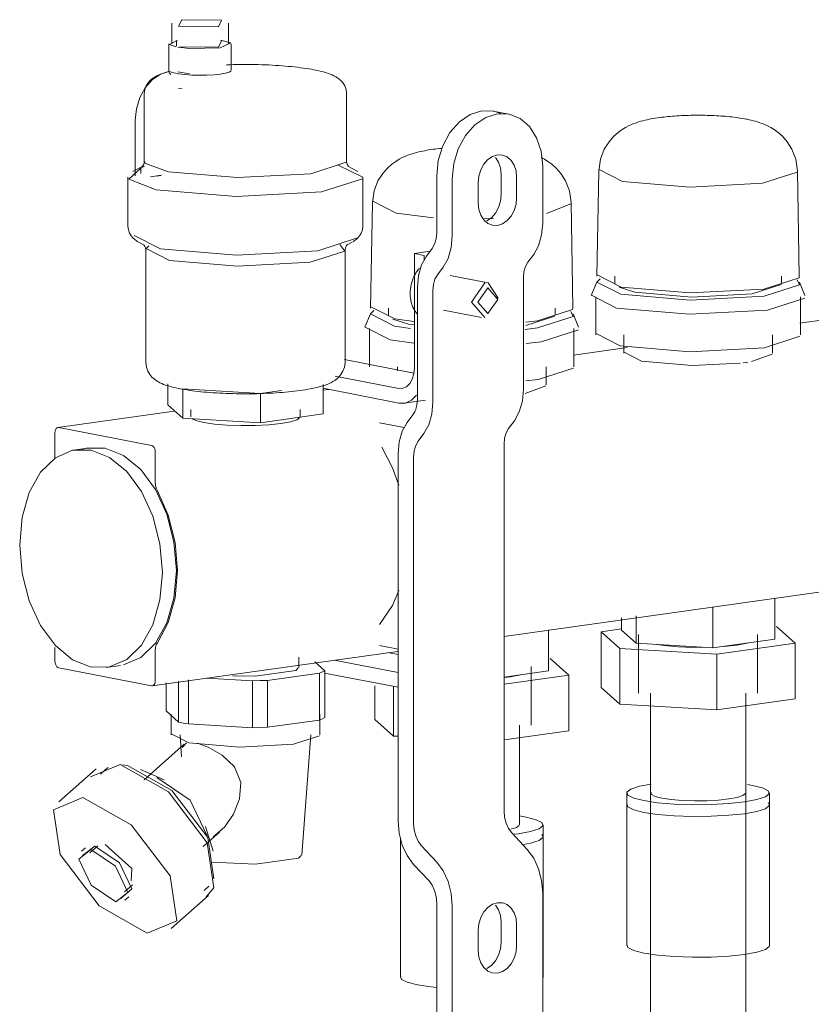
# Model space of a CAD drawing. Header units: millimetres. Extents: x 38570 to 76040, y -5041 to 9267.
# Tile 67 of 169: x 49486 to 49619, y 6597 to 6762. Entities that reach past the tile are written whole.
import ezdxf

# ---------------------------------------------------------------- set-up
doc = ezdxf.new("R2010")
doc.units = ezdxf.units.MM
doc.layers.add('M-EQPM-____-OTLN', color=50, linetype='Continuous', lineweight=20)
doc.layers.add('P-PIPE-____-OTLN', color=3, linetype='Continuous', lineweight=20)

# ---------------------------------------------------------------- blocks, each defined once
blk = doc.blocks.new('ADSK_Коллектор с регулирующими клапанами и расходомерами - N5-V46-3D Отопление left')
at = {"layer": 'M-EQPM-____-OTLN'}
for p, q in [((49511.12, 6761.85), (49511.12, 6758.4)), ((49520.62, 6758.4), (49520.62, 6761.85)), ((49510.62, 6758.4), (49510.62, 6753.67)), ((49511.89, 6757.97), (49511.92, 6758.84)), ((49519.49, 6758.91), (49518.95, 6757.81)), ((49521.12, 6753.96), (49521.12, 6758.4)), ((49518.95, 6757.81), (49512.47, 6757.86)), ((49514.1, 6753.32), (49512.11, 6753.7)), ((49506.49, 6750.02), (49506.49, 6738.68)), ((49512.88, 6750.95), (49512.25, 6750.88)), ((49540.49, 6738.68), (49540.49, 6750.02)), ((49567.77, 6746.56), (49565.17, 6747.06)), ((49504.97, 6736.2), (49504.97, 6745.53)), ((49540.49, 6738.68), (49540.49, 6738.68)), ((49506.25, 6737.82), (49504.58, 6736.92)), ((49505.93, 6737.46), (49506.54, 6737.84)), ((49505.93, 6736.59), (49505.93, 6737.46)), ((49539.1, 6737.97), (49543.24, 6735.97)), ((49542.39, 6736.92), (49540.73, 6737.82)), ((49573.48, 6737.81), (49573.48, 6728.25)), ((49582.9, 6737.04), (49582.6, 6719.29)), ((49582.95, 6737.25), (49586.89, 6735.24)), ((49616.63, 6719.29), (49616.32, 6737.04)), ((49616.32, 6737.04), (49616.32, 6737.04)), ((49503.74, 6735.97), (49503.74, 6727.7)), ((49509.35, 6736.29), (49507.55, 6736.03)), ((49509.34, 6736.27), (49508.61, 6736.14)), ((49543.24, 6727.7), (49543.24, 6735.97)), ((49555.66, 6736.17), (49555.66, 6726.62)), ((49558.25, 6726.11), (49558.25, 6735.67)), ((49566.51, 6733.01), (49566.51, 6736.46)), ((49569.1, 6735.96), (49569.1, 6732.51)), ((49562.63, 6731.6), (49562.63, 6735.05)), ((49544.89, 6731.91), (49548.83, 6729.9)), ((49544.84, 6731.69), (49544.53, 6713.95)), ((49574.13, 6729.87), (49578.21, 6731.47)), ((49578.26, 6731.69), (49578.26, 6731.7)), ((49578.57, 6713.95), (49578.26, 6731.69)), ((49548.83, 6729.9), (49555.13, 6729.14)), ((49563.6, 6728.95), (49565.22, 6729)), ((49509.21, 6723.92), (49504.79, 6726.16)), ((49505.53, 6725.03), (49506.5, 6724.51)), ((49506.74, 6723.76), (49506.74, 6704.8)), ((49540.24, 6704.8), (49540.24, 6723.76)), ((49540.48, 6724.51), (49541.45, 6725.03)), ((49554.9, 6723.97), (49553.94, 6722.69)), ((49554.54, 6723.49), (49551.9, 6723.12)), ((49553.52, 6722.81), (49551.9, 6723.12)), ((49551.9, 6723.12), (49551.9, 6703.89)), ((49553.52, 6721.94), (49553.52, 6722.81)), ((49571.96, 6722.97), (49571, 6721.69)), ((49555.77, 6719.55), (49556.73, 6720.83)), ((49564.32, 6718.18), (49557.92, 6719.41)), ((49570.24, 6719.05), (49570.24, 6700.28)), ((49582.65, 6719.51), (49586.66, 6717.47)), ((49585.61, 6719.29), (49585.61, 6718.1)), ((49613.62, 6718.1), (49613.62, 6719.29)), ((49552.42, 6717.41), (49552.42, 6698.64)), ((49555.01, 6698.14), (49555.01, 6716.91)), ((49566.01, 6715.59), (49564.32, 6718.18)), ((49582.57, 6718.29), (49581.65, 6716.06)), ((49586.32, 6717.44), (49588.95, 6716.6)), ((49617.57, 6716.06), (49616.66, 6718.29)), ((49581.67, 6716.1), (49585.91, 6713.94)), ((49582.43, 6715.86), (49582.43, 6709.42)), ((49616.8, 6709.42), (49616.8, 6715.86)), ((49544.59, 6714.16), (49548.6, 6712.12)), ((49547.55, 6713.94), (49547.55, 6712.76)), ((49556.79, 6713.61), (49563.19, 6712.37)), ((49575.56, 6712.76), (49575.56, 6713.94)), ((49544.51, 6712.95), (49543.59, 6710.72)), ((49548.26, 6712.09), (49550.89, 6711.26)), ((49548.6, 6712.12), (49551.81, 6711.68)), ((49570.63, 6711), (49575.51, 6712.57)), ((49579.51, 6710.72), (49578.6, 6712.95)), ((49625.73, 6712.65), (49616.74, 6711.39)), ((49543.61, 6710.76), (49547.85, 6708.6)), ((49544.37, 6710.52), (49544.37, 6704.08)), ((49548.55, 6710.93), (49551.25, 6710.51)), ((49550.89, 6711.26), (49551.86, 6711.11)), ((49578.74, 6704.08), (49578.74, 6710.52)), ((49582.48, 6709.65), (49586.53, 6707.59)), ((49587.11, 6709.42), (49587.11, 6706.36)), ((49612.11, 6706.36), (49612.11, 6709.42)), ((49547.85, 6708.6), (49551.8, 6708.06)), ((49587.67, 6707.31), (49578.68, 6706.05)), ((49587.15, 6706.53), (49590.1, 6705.03)), ((49608.61, 6704.94), (49612.07, 6706.2)), ((49540.13, 6705.27), (49551.82, 6703.01)), ((49549.05, 6704.08), (49549.05, 6703.41)), ((49574.05, 6701.02), (49574.05, 6704.08)), ((49549.3, 6700.44), (49538.56, 6702.52)), ((49510.43, 6697.67), (49510.43, 6701.23)), ((49512.94, 6700.36), (49526, 6699.6)), ((49512.94, 6695.43), (49512.94, 6700.36)), ((49536.55, 6696.14), (49536.55, 6701.08)), ((49536.55, 6700.45), (49549.3, 6697.98)), ((49570.55, 6699.6), (49574.01, 6700.86)), ((49526, 6699.6), (49529.54, 6700.09)), ((49526, 6699.6), (49526, 6694.66)), ((49537.49, 6700.26), (49536.55, 6700.13)), ((49512.94, 6695.43), (49510.43, 6697.67)), ((49550.21, 6697.95), (49553.79, 6698.46)), ((49511.49, 6696.61), (49491.97, 6693.87)), ((49526, 6694.66), (49512.94, 6695.43)), ((49514.29, 6696.91), (49514.29, 6695.68)), ((49536.55, 6696.14), (49526, 6694.66)), ((49532.69, 6695.68), (49532.69, 6696.91)), ((49551.66, 6696), (49550.69, 6694.72)), ((49552.01, 6696.6), (49551.66, 6696)), ((49507.67, 6690.86), (49492.11, 6693.87)), ((49550.21, 6693.86), (49546.06, 6694.66)), ((49568.72, 6694.99), (49567.75, 6693.71)), ((49491.46, 6693.01), (49491.46, 6688.68)), ((49552.53, 6691.57), (49553.49, 6692.85)), ((49497.32, 6690.46), (49494.96, 6690.13)), ((49566.99, 6691.07), (49566.99, 6629.36)), ((49508.32, 6684.65), (49508.32, 6689.75)), ((49549.17, 6689.43), (49549.17, 6627.72)), ((49551.77, 6627.22), (49551.77, 6688.93)), ((49566.99, 6658.72), (49701.31, 6677.58)), ((49612.51, 6658.27), (49612.51, 6665.17)), ((49602.09, 6663.71), (49602.09, 6656.8)), ((49586.72, 6659.78), (49586.72, 6661.82)), ((49589.2, 6657.56), (49589.2, 6662.17)), ((49574.44, 6652.92), (49574.44, 6659.83)), ((49586.72, 6659.97), (49583.29, 6659.48)), ((49583.29, 6659.48), (49586.43, 6656.68)), ((49583.29, 6650.11), (49583.29, 6659.48)), ((49589.2, 6657.56), (49586.72, 6659.78)), ((49589.61, 6659.02), (49589.61, 6649.16)), ((49609.61, 6649.16), (49609.61, 6659.02)), ((49615.93, 6657.57), (49612.8, 6660.38)), ((49602.09, 6656.8), (49589.2, 6657.56)), ((49612.51, 6658.27), (49602.09, 6656.8)), ((49602.75, 6655.72), (49615.93, 6657.57)), ((49607.84, 6657.59), (49606.1, 6657.27)), ((49615.93, 6648.2), (49615.93, 6657.57)), ((49491.46, 6656.85), (49491.46, 6654.54)), ((49507.81, 6650.41), (49549.07, 6656.21)), ((49508.32, 6651.28), (49508.32, 6656.37)), ((49546.06, 6657.18), (49549.17, 6656.58)), ((49547.41, 6656.02), (49549.17, 6655.68)), ((49586.43, 6656.68), (49602.75, 6655.72)), ((49586.43, 6647.31), (49586.43, 6656.68)), ((49602.75, 6646.35), (49602.75, 6655.72)), ((49606.1, 6657.27), (49603.91, 6657.04)), ((49532.49, 6653.51), (49532.49, 6655.24)), ((49536.82, 6652.96), (49535.19, 6654.42)), ((49549.17, 6652.63), (49538.42, 6654.71)), ((49577.87, 6652.23), (49574.74, 6655.03)), ((49492.11, 6653.43), (49507.67, 6650.42)), ((49500.1, 6653.49), (49502.46, 6653.82)), ((49527.23, 6651.33), (49535.96, 6652.56)), ((49535.96, 6644.66), (49535.96, 6652.56)), ((49536.8, 6652.56), (49549.17, 6650.17)), ((49536.82, 6645.07), (49536.82, 6652.96)), ((49574.44, 6652.92), (49566.99, 6651.88)), ((49571.55, 6643.81), (49571.55, 6653.68)), ((49510.16, 6646.18), (49510.16, 6650.9)), ((49512.23, 6644.32), (49512.23, 6651.19)), ((49513.9, 6644), (49513.9, 6651.43)), ((49517, 6651.71), (49524.7, 6651.25)), ((49524.7, 6651.25), (49524.7, 6643.36)), ((49527.23, 6643.44), (49527.23, 6651.33)), ((49566.99, 6650.7), (49577.87, 6652.23)), ((49568.04, 6651.93), (49567.03, 6651.81)), ((49569.79, 6652.25), (49568.04, 6651.93)), ((49577.87, 6642.86), (49577.87, 6652.23)), ((49545.23, 6644.77), (49545.23, 6650.43)), ((49548.37, 6641.96), (49548.37, 6650.32)), ((49586.43, 6647.31), (49583.29, 6650.11)), ((49591.61, 6649.16), (49591.61, 6632.39)), ((49607.61, 6632.39), (49607.61, 6649.16)), ((49615.93, 6648.2), (49602.75, 6646.35)), ((49512.23, 6644.32), (49510.16, 6646.18)), ((49602.75, 6646.35), (49586.43, 6647.31)), ((49510.99, 6645.62), (49510.99, 6642.17)), ((49535.96, 6644.66), (49527.23, 6643.44)), ((49535.99, 6642.17), (49535.99, 6645.62)), ((49548.37, 6641.96), (49545.23, 6644.77)), ((49524.7, 6643.36), (49513.9, 6644)), ((49577.87, 6642.86), (49566.99, 6641.33)), ((49569.55, 6627.05), (49569.55, 6643.81)), ((49511.03, 6642.33), (49513.97, 6640.83)), ((49512.49, 6642.15), (49512.76, 6638.45)), ((49513.61, 6640.81), (49512.85, 6640.06)), ((49532.99, 6621.93), (49534.49, 6642.15)), ((49549.17, 6641.92), (49548.37, 6641.96)), ((49513.18, 6640.58), (49506.44, 6634.59)), ((49498.37, 6636.44), (49492.1, 6630.88)), ((49502.41, 6637.2), (49497.46, 6635.12)), ((49499.96, 6636.32), (49499.13, 6635.58)), ((49500.42, 6636.66), (49499.96, 6636.32)), ((49503.67, 6637.01), (49502.82, 6637.13)), ((49509.82, 6634.59), (49505.85, 6636.32)), ((49587.61, 6632.39), (49587.61, 6630.42)), ((49611.61, 6630.42), (49611.61, 6632.39)), ((49587.61, 6630.42), (49587.61, 6606.75)), ((49611.61, 6630.42), (49611.41, 6630.78)), ((49611.41, 6630.78), (49611.61, 6630.42)), ((49611.61, 6606.75), (49611.61, 6630.42)), ((49518.05, 6622.58), (49516.8, 6626.73)), ((49573.55, 6625.07), (49573.55, 6627.05)), ((49516.41, 6623.38), (49519.13, 6625.8)), ((49549.55, 6624.87), (49549.55, 6601.4)), ((49568.29, 6625.69), (49570.88, 6622.91)), ((49568.55, 6625.44), (49569.33, 6625.54)), ((49573.55, 6625.07), (49573.35, 6625.43)), ((49573.35, 6625.43), (49573.55, 6625.07)), ((49573.55, 6601.4), (49573.55, 6625.07)), ((49496.6, 6623.17), (49495.94, 6622.58)), ((49498.16, 6623.46), (49496.12, 6621.86)), ((49498.66, 6623.5), (49497.34, 6622.33)), ((49555.66, 6620.77), (49553.07, 6623.55)), ((49551.77, 6620.38), (49554.36, 6617.6)), ((49503.16, 6615.78), (49504.48, 6616.95)), ((49516.53, 6616), (49517.36, 6616.73)), ((49503.24, 6614.36), (49503.9, 6614.94)), ((49511.03, 6609.57), (49517.3, 6615.14)), ((49573.48, 6615.57), (49573.48, 6551.01)), ((49555.66, 6613.94), (49555.66, 6549.38)), ((49558.25, 6548.88), (49558.25, 6613.43)), ((49562.63, 6605.84), (49562.63, 6609.29)), ((49566.51, 6607.25), (49566.51, 6610.7)), ((49569.1, 6610.2), (49569.1, 6606.75)), ((49573.55, 6601.4), (49573.51, 6601.24))]:
    blk.add_line(p, q, dxfattribs=at)
for points in [[(49512.79, 6762.45, 0), (49512.25, 6761.35, 0), (49518.95, 6761.26, 0)], [(49518.95, 6761.26, 0), (49519.49, 6762.36, 0), (49512.79, 6762.45, 0)], [(49511.81, 6757.89, 0), (49510.71, 6758.25, 0), (49512.07, 6758.98, 0)], [(49519.32, 6759.03, 0), (49521.03, 6758.56, 0), (49519.27, 6757.74, 0)], [(49519.27, 6757.74, 0), (49514.11, 6757.59, 0), (49512.13, 6757.83, 0)], [(49504.97, 6745.53, 0), (49505.17, 6747.48, 0), (49505.74, 6749.34, 0), (49506.65, 6751, 0), (49507.83, 6752.34, 0), (49509.2, 6753.27, 0), (49510.68, 6753.73, 0)], [(49506.49, 6750.02, 0), (49506.57, 6750.71, 0), (49506.79, 6751.31, 0), (49507.08, 6751.79, 0), (49507.39, 6752.15, 0), (49507.7, 6752.44, 0), (49508.01, 6752.66, 0), (49508.31, 6752.85, 0), (49508.61, 6753.01, 0), (49508.92, 6753.16, 0), (49509.23, 6753.28, 0), (49509.54, 6753.4, 0), (49509.87, 6753.51, 0), (49510.21, 6753.61, 0), (49510.57, 6753.71, 0), (49510.67, 6753.74, 0)], [(49510.91, 6753.68, 0), (49510.68, 6753.74, 0), (49510.62, 6753.66, 0), (49510.71, 6753.48, 0), (49510.94, 6753.24, 0)], [(49519.27, 6753.3, 0), (49518.21, 6753.19, 0), (49517.02, 6753.12, 0), (49515.75, 6753.1, 0), (49514.5, 6753.13, 0), (49513.32, 6753.21, 0), (49512.29, 6753.33, 0), (49511.47, 6753.49, 0), (49510.91, 6753.68, 0)], [(49521.07, 6753.84, 0), (49520.75, 6753.64, 0), (49520.13, 6753.46, 0), (49519.27, 6753.3, 0)], [(49535, 6754.03, 0), (49534.58, 6754.11, 0), (49534.15, 6754.18, 0), (49533.7, 6754.25, 0), (49533.24, 6754.32, 0), (49532.76, 6754.38, 0), (49532.27, 6754.44, 0), (49531.77, 6754.5, 0), (49531.26, 6754.55, 0), (49530.73, 6754.6, 0), (49530.2, 6754.65, 0), (49529.66, 6754.69, 0), (49529.1, 6754.73, 0), (49528.54, 6754.77, 0), (49527.98, 6754.8, 0), (49527.4, 6754.83, 0), (49526.82, 6754.85, 0), (49526.24, 6754.87, 0), (49525.65, 6754.89, 0), (49525.06, 6754.9, 0), (49524.46, 6754.91, 0), (49523.87, 6754.91, 0), (49523.27, 6754.91, 0), (49522.67, 6754.91, 0), (49522.08, 6754.9, 0), (49521.49, 6754.89, 0), (49520.9, 6754.88, 0), (49520.31, 6754.86, 0)], [(49540.49, 6750.02, 0), (49540.41, 6750.71, 0), (49540.19, 6751.31, 0), (49539.9, 6751.79, 0), (49539.59, 6752.15, 0), (49539.28, 6752.44, 0), (49538.97, 6752.66, 0), (49538.67, 6752.85, 0), (49538.37, 6753.01, 0), (49538.06, 6753.16, 0), (49537.75, 6753.28, 0), (49537.43, 6753.4, 0), (49537.11, 6753.51, 0), (49536.76, 6753.61, 0), (49536.41, 6753.71, 0), (49536.04, 6753.8, 0), (49535.66, 6753.89, 0), (49535.26, 6753.98, 0), (49535, 6754.03, 0)], [(49555.66, 6736.17, 0), (49555.92, 6738.76, 0), (49556.68, 6741.25, 0), (49557.89, 6743.46, 0), (49559.47, 6745.25, 0), (49561.3, 6746.49, 0), (49563.27, 6747.1, 0)], [(49563.27, 6747.1, 0), (49565.24, 6747.04, 0), (49566.42, 6746.66, 0)], [(49565.87, 6746.6, 0), (49563.9, 6745.99, 0), (49562.06, 6744.74, 0), (49560.48, 6742.96, 0), (49559.27, 6740.74, 0), (49558.51, 6738.26, 0), (49558.25, 6735.67, 0)], [(49573.48, 6737.81, 0), (49573.22, 6740.32, 0), (49572.46, 6742.59, 0), (49571.25, 6744.47, 0), (49569.67, 6745.81, 0), (49567.84, 6746.54, 0), (49565.87, 6746.6, 0)], [(49582.9, 6737.04, 0), (49583.19, 6739.01, 0), (49583.84, 6740.66, 0), (49584.63, 6741.92, 0), (49585.43, 6742.84, 0), (49586.17, 6743.49, 0), (49586.82, 6743.96, 0), (49587.4, 6744.32, 0), (49587.92, 6744.59, 0), (49588.39, 6744.81, 0), (49588.82, 6744.98, 0), (49589.23, 6745.13, 0), (49589.61, 6745.26, 0), (49589.98, 6745.37, 0), (49590.34, 6745.46, 0), (49590.69, 6745.55, 0), (49591.03, 6745.63, 0), (49591.38, 6745.7, 0), (49591.72, 6745.77, 0), (49592.06, 6745.83, 0), (49592.41, 6745.89, 0), (49592.76, 6745.94, 0), (49593.11, 6745.99, 0), (49593.46, 6746.04, 0), (49593.82, 6746.08, 0), (49594.18, 6746.12, 0), (49594.54, 6746.15, 0), (49594.91, 6746.19, 0), (49595.28, 6746.22, 0), (49595.66, 6746.25, 0), (49596.04, 6746.27, 0), (49596.42, 6746.29, 0), (49596.81, 6746.31, 0), (49597.19, 6746.33, 0), (49597.58, 6746.35, 0), (49597.97, 6746.36, 0), (49598.37, 6746.37, 0), (49598.76, 6746.38, 0), (49599.16, 6746.38, 0), (49599.55, 6746.38, 0), (49599.95, 6746.38, 0), (49600.34, 6746.38, 0), (49600.74, 6746.37, 0), (49601.13, 6746.36, 0), (49601.52, 6746.35, 0), (49601.91, 6746.34, 0), (49602.3, 6746.32, 0), (49602.69, 6746.3, 0), (49603.07, 6746.28, 0), (49603.45, 6746.25, 0), (49603.83, 6746.23, 0), (49604.2, 6746.2, 0), (49604.57, 6746.16, 0), (49604.94, 6746.13, 0), (49605.3, 6746.09, 0), (49605.66, 6746.05, 0), (49606.01, 6746, 0), (49606.36, 6745.96, 0), (49606.71, 6745.9, 0), (49607.06, 6745.85, 0), (49607.4, 6745.79, 0), (49607.67, 6745.74, 0)], [(49616.32, 6737.04, 0), (49616.03, 6739.01, 0), (49615.39, 6740.66, 0), (49614.59, 6741.92, 0), (49613.79, 6742.84, 0), (49613.06, 6743.49, 0), (49612.4, 6743.96, 0), (49611.82, 6744.32, 0), (49611.3, 6744.59, 0), (49610.83, 6744.81, 0), (49610.4, 6744.98, 0), (49610, 6745.13, 0), (49609.61, 6745.26, 0), (49609.25, 6745.37, 0), (49608.89, 6745.46, 0), (49608.54, 6745.55, 0), (49608.19, 6745.63, 0), (49607.85, 6745.7, 0), (49607.67, 6745.74, 0)], [(49544.84, 6731.7, 0), (49545.13, 6733.66, 0), (49545.77, 6735.32, 0), (49546.57, 6736.58, 0), (49547.37, 6737.49, 0), (49548.1, 6738.14, 0), (49548.76, 6738.62, 0), (49549.34, 6738.97, 0), (49549.86, 6739.25, 0), (49550.33, 6739.46, 0), (49550.76, 6739.64, 0), (49551.17, 6739.79, 0), (49551.55, 6739.91, 0), (49551.92, 6740.02, 0), (49552.28, 6740.12, 0), (49552.63, 6740.21, 0), (49552.97, 6740.29, 0), (49553.32, 6740.36, 0), (49553.66, 6740.42, 0), (49554, 6740.49, 0), (49554.35, 6740.54, 0), (49554.69, 6740.6, 0), (49555.05, 6740.65, 0), (49555.4, 6740.69, 0), (49555.76, 6740.73, 0), (49556.12, 6740.77, 0), (49556.48, 6740.81, 0)], [(49506.49, 6738.68, 0), (49506.45, 6738.33, 0), (49506.34, 6738.05, 0), (49506.23, 6737.87, 0), (49506.15, 6737.77, 0), (49506.12, 6737.74, 0)], [(49510.55, 6736.86, 0), (49506.68, 6738.27, 0), (49506.49, 6738.68, 0)], [(49540.44, 6738.46, 0), (49534.51, 6736.55, 0), (49522.13, 6735.89, 0), (49510.55, 6736.86, 0)], [(49540.49, 6738.68, 0), (49540.53, 6738.33, 0), (49540.64, 6738.05, 0), (49540.75, 6737.87, 0), (49540.83, 6737.77, 0), (49540.86, 6737.74, 0)], [(49562.63, 6735.05, 0), (49562.74, 6736.15, 0), (49563.06, 6737.21, 0), (49563.58, 6738.15, 0), (49564.25, 6738.91, 0), (49565.03, 6739.44, 0), (49565.87, 6739.7, 0), (49566.7, 6739.67, 0), (49567.48, 6739.36, 0), (49568.15, 6738.79, 0), (49568.67, 6737.99, 0), (49568.99, 6737.03, 0), (49569.1, 6735.96, 0)], [(49566.51, 6736.46, 0), (49566.4, 6737.53, 0), (49566.07, 6738.5, 0), (49565.56, 6739.29, 0)], [(49578.26, 6731.7, 0), (49577.97, 6733.66, 0), (49577.33, 6735.32, 0), (49576.53, 6736.58, 0), (49575.73, 6737.49, 0), (49575, 6738.14, 0), (49574.34, 6738.62, 0), (49573.76, 6738.97, 0), (49573.24, 6739.25, 0)], [(49508.46, 6733.86, 0), (49503.87, 6735.6, 0), (49505.93, 6737.46, 0)], [(49586.89, 6735.24, 0), (49598.28, 6734.28, 0), (49610.45, 6734.93, 0), (49616.27, 6736.81, 0)], [(49543.18, 6735.71, 0), (49536.3, 6733.5, 0), (49521.91, 6732.73, 0), (49508.46, 6733.86, 0)], [(49569.1, 6732.51, 0), (49568.99, 6731.41, 0), (49568.67, 6730.35, 0), (49568.15, 6729.41, 0), (49567.48, 6728.65, 0), (49566.7, 6728.12, 0), (49565.87, 6727.86, 0), (49565.03, 6727.89, 0), (49564.25, 6728.19, 0), (49563.58, 6728.77, 0), (49563.06, 6729.56, 0), (49562.74, 6730.53, 0), (49562.63, 6731.6, 0)], [(49564.11, 6728.62, 0), (49564.89, 6729.15, 0), (49565.56, 6729.91, 0), (49566.07, 6730.85, 0), (49566.4, 6731.91, 0), (49566.51, 6733.01, 0)], [(49503.74, 6727.7, 0), (49503.81, 6727.08, 0), (49504.01, 6726.54, 0), (49504.28, 6726.1, 0), (49504.57, 6725.75, 0), (49504.87, 6725.47, 0), (49505.18, 6725.25, 0), (49505.4, 6725.11, 0)], [(49543.24, 6727.7, 0), (49543.17, 6727.08, 0), (49542.97, 6726.54, 0), (49542.7, 6726.1, 0), (49542.41, 6725.75, 0), (49542.1, 6725.47, 0), (49541.8, 6725.25, 0), (49541.58, 6725.11, 0)], [(49573.48, 6728.25, 0), (49573.3, 6726.24, 0), (49572.78, 6724.44, 0), (49571.96, 6722.97, 0)], [(49542.19, 6725.68, 0), (49535.65, 6723.57, 0), (49521.99, 6722.85, 0), (49509.21, 6723.92, 0)], [(49555.66, 6726.62, 0), (49555.57, 6725.61, 0), (49555.31, 6724.71, 0), (49554.9, 6723.97, 0)], [(49556.73, 6720.83, 0), (49557.56, 6722.3, 0), (49558.08, 6724.11, 0), (49558.25, 6726.11, 0)], [(49506.74, 6723.73, 0), (49506.68, 6724.07, 0), (49506.57, 6724.33, 0), (49506.47, 6724.49, 0), (49506.4, 6724.56, 0), (49506.38, 6724.58, 0)], [(49510.74, 6721.97, 0), (49506.79, 6723.98, 0), (49507.24, 6724.43, 0)], [(49539.36, 6724.64, 0), (49540.19, 6723.54, 0), (49534.35, 6721.66, 0), (49522.15, 6721.01, 0), (49510.74, 6721.97, 0)], [(49540.24, 6723.73, 0), (49540.3, 6724.07, 0), (49540.41, 6724.33, 0), (49540.51, 6724.49, 0), (49540.58, 6724.56, 0), (49540.6, 6724.58, 0)], [(49553.94, 6722.69, 0), (49553.11, 6721.22, 0), (49552.59, 6719.42, 0), (49552.42, 6717.41, 0)], [(49552.74, 6720.63, 0), (49552.62, 6720.48, 0), (49552.5, 6720.34, 0), (49552.38, 6720.18, 0), (49552.27, 6720.03, 0), (49552.17, 6719.87, 0), (49552.07, 6719.7, 0), (49551.97, 6719.53, 0), (49551.88, 6719.36, 0), (49551.79, 6719.18, 0), (49551.72, 6719, 0), (49551.64, 6718.82, 0), (49551.57, 6718.63, 0), (49551.51, 6718.44, 0), (49551.45, 6718.25, 0), (49551.4, 6718.06, 0), (49551.35, 6717.87, 0), (49551.31, 6717.67, 0), (49551.28, 6717.48, 0), (49551.25, 6717.28, 0), (49551.23, 6717.08, 0), (49551.21, 6716.89, 0), (49551.2, 6716.69, 0), (49551.19, 6716.49, 0), (49551.19, 6716.29, 0), (49551.2, 6716.1, 0), (49551.22, 6715.9, 0), (49551.24, 6715.71, 0), (49551.26, 6715.51, 0), (49551.29, 6715.32, 0), (49551.33, 6715.13, 0), (49551.38, 6714.95, 0), (49551.43, 6714.76, 0), (49551.48, 6714.58, 0), (49551.55, 6714.4, 0), (49551.61, 6714.22, 0), (49551.69, 6714.05, 0), (49551.77, 6713.88, 0), (49551.86, 6713.72, 0), (49551.95, 6713.56, 0), (49552.05, 6713.41, 0), (49552.16, 6713.26, 0), (49552.27, 6713.11, 0), (49552.38, 6712.97, 0)], [(49571, 6721.69, 0), (49570.58, 6720.95, 0), (49570.32, 6720.05, 0), (49570.24, 6719.05, 0)], [(49555.01, 6716.91, 0), (49555.1, 6717.91, 0), (49555.36, 6718.81, 0), (49555.77, 6719.55, 0)], [(49583.16, 6718.86, 0), (49582.58, 6718.33, 0), (49586.61, 6716.28, 0)], [(49586.61, 6716.28, 0), (49598.25, 6715.29, 0), (49610.69, 6715.96, 0), (49616.64, 6717.88, 0), (49616.28, 6718.72, 0)], [(49586.66, 6717.47, 0), (49598.26, 6716.49, 0), (49610.65, 6717.15, 0), (49616.58, 6719.06, 0), (49616.62, 6719.27, 0)], [(49563.76, 6718.19, 0), (49561.51, 6714.96, 0), (49563.76, 6712.36, 0)], [(49564.24, 6717.35, 0), (49562.57, 6714.94, 0), (49564.24, 6713.01, 0)], [(49564.24, 6713.01, 0), (49565.92, 6715.41, 0), (49564.24, 6717.35, 0)], [(49588.95, 6716.6, 0), (49598.5, 6715.8, 0), (49608.7, 6716.34, 0), (49613.57, 6717.92, 0)], [(49585.91, 6713.94, 0), (49598.18, 6712.91, 0), (49611.29, 6713.61, 0), (49617.56, 6715.63, 0)], [(49570.63, 6711.58, 0), (49572.59, 6711.81, 0), (49578.51, 6713.72, 0), (49578.56, 6713.93, 0)], [(49545.1, 6713.52, 0), (49544.52, 6712.98, 0), (49548.55, 6710.93, 0)], [(49570.55, 6710.36, 0), (49572.63, 6710.61, 0), (49578.58, 6712.53, 0), (49578.22, 6713.37, 0)], [(49570.68, 6707.98, 0), (49573.22, 6708.26, 0), (49579.49, 6710.28, 0)], [(49586.53, 6707.59, 0), (49598.24, 6706.6, 0), (49610.76, 6707.27, 0), (49616.74, 6709.2, 0)], [(49506.74, 6704.8, 0), (49506.84, 6704, 0), (49507.09, 6703.31, 0), (49507.42, 6702.76, 0), (49507.77, 6702.34, 0), (49508.12, 6702.02, 0), (49508.46, 6701.77, 0), (49508.78, 6701.57, 0), (49509.1, 6701.4, 0), (49509.42, 6701.25, 0), (49509.74, 6701.12, 0), (49510.06, 6701, 0), (49510.39, 6700.89, 0), (49510.73, 6700.79, 0), (49511.08, 6700.69, 0), (49511.44, 6700.6, 0), (49511.81, 6700.52, 0), (49512.2, 6700.44, 0), (49512.45, 6700.39, 0)], [(49540.24, 6704.8, 0), (49540.14, 6704, 0), (49539.89, 6703.31, 0), (49539.56, 6702.76, 0), (49539.21, 6702.34, 0), (49538.86, 6702.02, 0), (49538.52, 6701.77, 0), (49538.2, 6701.57, 0), (49537.88, 6701.4, 0), (49537.56, 6701.25, 0), (49537.24, 6701.12, 0), (49536.92, 6701, 0), (49536.59, 6700.89, 0), (49536.25, 6700.79, 0), (49535.9, 6700.69, 0), (49535.54, 6700.6, 0), (49535.17, 6700.52, 0), (49534.78, 6700.44, 0), (49534.38, 6700.36, 0), (49533.97, 6700.28, 0), (49533.54, 6700.21, 0), (49533.11, 6700.14, 0), (49532.66, 6700.08, 0), (49532.19, 6700.02, 0), (49531.72, 6699.96, 0), (49531.23, 6699.91, 0), (49530.74, 6699.86, 0), (49530.23, 6699.81, 0), (49529.72, 6699.77, 0), (49529.2, 6699.73, 0), (49528.66, 6699.69, 0), (49528.12, 6699.66, 0), (49527.58, 6699.63, 0), (49527.03, 6699.61, 0), (49526.47, 6699.59, 0), (49525.91, 6699.57, 0), (49525.35, 6699.55, 0), (49524.78, 6699.54, 0), (49524.21, 6699.54, 0), (49523.64, 6699.53, 0), (49523.07, 6699.53, 0), (49522.5, 6699.54, 0), (49521.94, 6699.55, 0), (49521.37, 6699.56, 0), (49520.81, 6699.58, 0), (49520.25, 6699.6, 0), (49519.7, 6699.62, 0), (49519.15, 6699.65, 0), (49518.61, 6699.68, 0), (49518.07, 6699.71, 0), (49517.54, 6699.75, 0), (49517.02, 6699.79, 0), (49516.51, 6699.83, 0), (49516.01, 6699.88, 0), (49515.52, 6699.93, 0), (49515.04, 6699.99, 0), (49514.57, 6700.05, 0), (49514.11, 6700.11, 0), (49513.67, 6700.18, 0), (49513.24, 6700.24, 0), (49512.82, 6700.32, 0), (49512.45, 6700.39, 0)], [(49551.9, 6703.89, 0), (49551.81, 6702.88, 0), (49551.55, 6701.98, 0), (49551.14, 6701.24, 0), (49550.6, 6700.72, 0), (49549.97, 6700.45, 0), (49549.3, 6700.44, 0)], [(49570.64, 6701.69, 0), (49572.69, 6701.92, 0), (49578.68, 6703.85, 0)], [(49590.1, 6705.03, 0), (49598.62, 6704.31, 0), (49606.71, 6704.67, 0)], [(49607.16, 6704.72, 0), (49607.72, 6704.8, 0), (49607.91, 6704.82, 0)], [(49549.3, 6697.98, 0), (49550.39, 6697.98, 0), (49551.41, 6698.43, 0), (49552.28, 6699.28, 0)], [(49570.24, 6700.28, 0), (49570.06, 6698.27, 0), (49569.54, 6696.47, 0), (49568.72, 6694.99, 0)], [(49552.42, 6698.64, 0), (49552.33, 6697.64, 0), (49552.07, 6696.73, 0)], [(49553.49, 6692.85, 0), (49554.32, 6694.33, 0), (49554.83, 6696.13, 0), (49555.01, 6698.14, 0)], [(49532.66, 6695.56, 0), (49532.16, 6695.17, 0), (49531.06, 6694.82, 0), (49529.46, 6694.52, 0), (49527.44, 6694.31, 0), (49525.15, 6694.19, 0), (49522.76, 6694.17, 0), (49520.41, 6694.25, 0), (49518.27, 6694.43, 0), (49516.49, 6694.69, 0)], [(49492.11, 6693.87, 0), (49491.94, 6693.87, 0), (49491.79, 6693.8, 0), (49491.65, 6693.67, 0), (49491.55, 6693.48, 0), (49491.48, 6693.26, 0), (49491.46, 6693.01, 0)], [(49516.49, 6694.69, 0), (49515.18, 6695.03, 0), (49514.53, 6695.33, 0)], [(49550.69, 6694.72, 0), (49549.87, 6693.24, 0), (49549.35, 6691.44, 0), (49549.17, 6689.43, 0)], [(49567.75, 6693.71, 0), (49567.34, 6692.97, 0), (49567.08, 6692.07, 0), (49566.99, 6691.07, 0)], [(49508.32, 6689.75, 0), (49508.3, 6690.01, 0), (49508.23, 6690.26, 0), (49508.13, 6690.48, 0), (49508, 6690.66, 0), (49507.84, 6690.79, 0), (49507.67, 6690.86, 0)], [(49546.42, 6690.56, 0), (49548.21, 6687.06, 0), (49549.26, 6684.15, 0)], [(49551.77, 6688.93, 0), (49551.86, 6689.94, 0), (49552.12, 6690.84, 0), (49552.53, 6691.57, 0)], [(49509.53, 6669.49, 0), (49509.12, 6674.29, 0), (49507.92, 6678.93, 0), (49506.01, 6683.07, 0), (49503.53, 6686.45, 0), (49500.64, 6688.84, 0), (49497.53, 6690.06, 0), (49494.43, 6690.04, 0), (49491.53, 6688.78, 0), (49489.05, 6686.36, 0), (49487.14, 6682.95, 0), (49485.94, 6678.78, 0), (49485.53, 6674.13, 0)], [(49496.03, 6690.16, 0), (49496.79, 6690.37, 0), (49499.89, 6690.39, 0), (49503, 6689.17, 0), (49505.89, 6686.79, 0), (49508.37, 6683.41, 0), (49510.28, 6679.26, 0), (49511.48, 6674.62, 0), (49511.89, 6669.82, 0)], [(49508.68, 6683.22, 0), (49508.49, 6683.66, 0), (49508.36, 6684.15, 0), (49508.32, 6684.65, 0)], [(49508.68, 6657.66, 0), (49510.51, 6661.08, 0), (49511.66, 6665.22, 0), (49512.05, 6669.79, 0), (49511.66, 6674.52, 0), (49510.51, 6679.09, 0), (49508.68, 6683.22, 0)], [(49485.53, 6674.13, 0), (49485.94, 6669.33, 0), (49487.14, 6664.7, 0), (49489.05, 6660.55, 0), (49491.53, 6657.17, 0), (49494.43, 6654.79, 0), (49497.53, 6653.57, 0), (49500.64, 6653.59, 0), (49503.53, 6654.85, 0), (49506.01, 6657.27, 0), (49507.92, 6660.68, 0), (49509.12, 6664.85, 0), (49509.53, 6669.49, 0)], [(49511.89, 6669.82, 0), (49511.48, 6665.18, 0), (49510.28, 6661.01, 0), (49508.37, 6657.6, 0), (49505.89, 6655.18, 0), (49503, 6653.92, 0)], [(49549.26, 6666.45, 0), (49548.21, 6663.94, 0), (49546.06, 6660.7, 0)], [(49508.32, 6656.37, 0), (49508.36, 6656.86, 0), (49508.49, 6657.3, 0), (49508.68, 6657.66, 0)], [(49600.46, 6656.89, 0), (49598.82, 6656.88, 0), (49596.26, 6656.97, 0), (49593.94, 6657.17, 0), (49592.66, 6657.34, 0)], [(49491.46, 6654.54, 0), (49491.48, 6654.28, 0), (49491.55, 6654.03, 0), (49491.65, 6653.81, 0), (49491.79, 6653.62, 0), (49491.94, 6653.5, 0), (49492.11, 6653.43, 0)], [(49532.37, 6653.44, 0), (49531.97, 6653.01, 0), (49525.12, 6652.05, 0), (49521.34, 6652.1, 0)], [(49535.96, 6652.56, 0), (49536.44, 6652.75, 0), (49536.82, 6652.96, 0)], [(49507.67, 6650.42, 0), (49507.84, 6650.42, 0), (49508, 6650.49, 0), (49508.13, 6650.62, 0), (49508.23, 6650.8, 0), (49508.3, 6651.03, 0), (49508.32, 6651.28, 0)], [(49524.7, 6651.25, 0), (49525.98, 6651.28, 0), (49527.23, 6651.33, 0)], [(49513.9, 6644, 0), (49513.02, 6644.15, 0), (49512.23, 6644.32, 0)], [(49536.82, 6645.07, 0), (49536.44, 6644.86, 0), (49535.96, 6644.66, 0)], [(49527.23, 6643.44, 0), (49525.98, 6643.39, 0), (49524.7, 6643.36, 0)], [(49513.97, 6640.83, 0), (49522.49, 6640.11, 0), (49531.6, 6640.6, 0), (49535.95, 6642, 0)], [(49518.06, 6625.01, 0), (49519.96, 6626.63, 0), (49521.49, 6628.84, 0), (49522.52, 6631.4, 0), (49522.71, 6634.17, 0), (49521.63, 6636.76, 0), (49519.58, 6638.76, 0), (49517.24, 6640.11, 0), (49515.42, 6640.76, 0)], [(49516.91, 6614.94, 0), (49518.2, 6616.46, 0), (49517.07, 6624, 0), (49510.53, 6632.6, 0), (49502.41, 6637.2, 0)], [(49518.19, 6617.94, 0), (49517.15, 6624.88, 0), (49511.14, 6632.78, 0), (49503.67, 6637.01, 0)], [(49517.06, 6625.17, 0), (49514.21, 6631.17, 0), (49508.57, 6634.99, 0)], [(49591.73, 6633.88, 0), (49589.73, 6633.51, 0), (49588.31, 6633.05, 0), (49587.65, 6632.55, 0), (49587.81, 6632.03, 0), (49588.78, 6631.54, 0), (49590.48, 6631.11, 0), (49592.8, 6630.76, 0), (49595.59, 6630.53, 0), (49598.66, 6630.42, 0), (49601.78, 6630.44, 0), (49604.77, 6630.6, 0), (49607.39, 6630.88, 0)], [(49604.8, 6631.39, 0), (49603.05, 6631.2, 0), (49601.06, 6631.09, 0), (49598.98, 6631.08, 0), (49596.93, 6631.15, 0), (49595.07, 6631.3, 0), (49593.52, 6631.53, 0), (49592.39, 6631.82, 0), (49591.75, 6632.15, 0), (49591.64, 6632.5, 0)], [(49607.39, 6630.88, 0), (49609.49, 6631.27, 0), (49610.92, 6631.73, 0), (49611.57, 6632.23, 0), (49611.41, 6632.75, 0), (49610.45, 6633.24, 0), (49608.75, 6633.67, 0), (49607.91, 6633.82, 0)], [(49496.15, 6631.64, 0), (49491.2, 6629.56, 0), (49492.33, 6622.02, 0), (49498.87, 6613.42, 0), (49506.99, 6608.82, 0)], [(49506.99, 6608.82, 0), (49511.94, 6610.89, 0), (49510.81, 6618.44, 0), (49504.27, 6627.03, 0), (49496.15, 6631.64, 0)], [(49607.59, 6632.28, 0), (49607.15, 6631.95, 0), (49606.2, 6631.64, 0), (49604.8, 6631.39, 0)], [(49566.99, 6629.36, 0), (49567.08, 6628.32, 0), (49567.34, 6627.32, 0), (49567.75, 6626.42, 0), (49568.29, 6625.69, 0)], [(49587.65, 6630.58, 0), (49587.81, 6630.06, 0), (49588.78, 6629.57, 0), (49590.48, 6629.13, 0), (49592.8, 6628.79, 0), (49595.59, 6628.55, 0), (49598.66, 6628.45, 0), (49601.78, 6628.47, 0), (49604.77, 6628.63, 0), (49607.39, 6628.91, 0)], [(49607.39, 6628.91, 0), (49604.77, 6628.63, 0), (49601.78, 6628.47, 0), (49598.66, 6628.45, 0), (49595.59, 6628.55, 0), (49592.8, 6628.79, 0), (49590.48, 6629.13, 0), (49588.78, 6629.57, 0), (49587.81, 6630.06, 0), (49587.65, 6630.58, 0)], [(49607.39, 6628.91, 0), (49609.49, 6629.3, 0), (49610.92, 6629.75, 0), (49611.57, 6630.26, 0)], [(49611.57, 6630.26, 0), (49610.92, 6629.75, 0), (49609.49, 6629.3, 0), (49607.39, 6628.91, 0)], [(49549.17, 6627.72, 0), (49549.35, 6625.64, 0), (49549.87, 6623.64, 0), (49550.69, 6621.85, 0), (49551.77, 6620.38, 0)], [(49569.33, 6625.54, 0), (49571.43, 6625.92, 0), (49572.86, 6626.38, 0), (49573.51, 6626.89, 0), (49573.35, 6627.4, 0), (49572.39, 6627.9, 0), (49570.69, 6628.33, 0), (49569.55, 6628.52, 0)], [(49553.07, 6623.55, 0), (49552.53, 6624.28, 0), (49552.12, 6625.18, 0), (49551.86, 6626.18, 0), (49551.77, 6627.22, 0)], [(49569.53, 6626.94, 0), (49569.09, 6626.6, 0), (49568.14, 6626.3, 0)], [(49570.21, 6623.7, 0), (49571.43, 6623.95, 0), (49572.86, 6624.41, 0), (49573.51, 6624.92, 0)], [(49573.51, 6624.92, 0), (49572.86, 6624.41, 0), (49571.43, 6623.95, 0), (49570.21, 6623.7, 0)], [(49497.5, 6622.87, 0), (49495.46, 6621.27, 0), (49497.55, 6616.87, 0), (49501.69, 6614.07, 0)], [(49501.69, 6614.07, 0), (49503.73, 6615.67, 0), (49501.63, 6620.07, 0), (49497.5, 6622.87, 0)], [(49502.53, 6614.66, 0), (49504.39, 6616.26, 0), (49502.29, 6620.66, 0), (49498.16, 6623.46, 0)], [(49504.3, 6617.63, 0), (49504.41, 6619.68, 0), (49499.9, 6623.73, 0)], [(49570.88, 6622.91, 0), (49571.96, 6621.45, 0), (49572.78, 6619.65, 0), (49573.3, 6617.65, 0), (49573.48, 6615.57, 0)], [(49517.87, 6620.74, 0), (49525.21, 6620.41, 0), (49532.44, 6621.42, 0), (49532.86, 6621.85, 0)], [(49558.25, 6613.43, 0), (49558.08, 6615.51, 0), (49557.56, 6617.51, 0), (49556.73, 6619.31, 0), (49555.66, 6620.77, 0)], [(49554.36, 6617.6, 0), (49554.9, 6616.87, 0), (49555.31, 6615.98, 0), (49555.57, 6614.97, 0), (49555.66, 6613.94, 0)], [(49562.63, 6609.29, 0), (49562.74, 6610.39, 0), (49563.06, 6611.45, 0), (49563.58, 6612.39, 0), (49564.25, 6613.15, 0), (49565.03, 6613.68, 0), (49565.87, 6613.94, 0), (49566.7, 6613.91, 0), (49567.48, 6613.61, 0), (49568.15, 6613.03, 0), (49568.67, 6612.24, 0), (49568.99, 6611.27, 0), (49569.1, 6610.2, 0)], [(49566.51, 6610.7, 0), (49566.4, 6611.77, 0), (49566.07, 6612.74, 0), (49565.56, 6613.53, 0)], [(49569.1, 6606.75, 0), (49568.99, 6605.65, 0), (49568.67, 6604.59, 0), (49568.15, 6603.65, 0), (49567.48, 6602.89, 0), (49566.7, 6602.36, 0), (49565.87, 6602.1, 0), (49565.03, 6602.13, 0), (49564.25, 6602.44, 0), (49563.58, 6603.01, 0), (49563.06, 6603.81, 0), (49562.74, 6604.77, 0), (49562.63, 6605.84, 0)], [(49564.11, 6602.87, 0), (49564.89, 6603.39, 0), (49565.56, 6604.15, 0), (49566.07, 6605.09, 0), (49566.4, 6606.15, 0), (49566.51, 6607.25, 0)], [(49607.39, 6605.24, 0), (49604.77, 6604.96, 0), (49601.78, 6604.8, 0), (49598.66, 6604.77, 0), (49595.59, 6604.88, 0), (49592.8, 6605.12, 0), (49590.48, 6605.46, 0), (49588.78, 6605.9, 0), (49587.81, 6606.39, 0), (49587.65, 6606.9, 0)], [(49611.61, 6606.75, 0), (49611.57, 6606.59, 0), (49610.92, 6606.08, 0), (49609.49, 6605.62, 0), (49607.39, 6605.24, 0)], [(49555.61, 6599.68, 0), (49554.74, 6599.77, 0), (49552.42, 6600.12, 0), (49550.71, 6600.55, 0), (49549.75, 6601.04, 0), (49549.59, 6601.56, 0)]]:
    blk.add_polyline3d(points, dxfattribs=at)

msp = doc.modelspace()

# ---------------------------------------------------------------- linework, layer by layer
at = {"layer": 'P-PIPE-____-OTLN', "color": 5}
for p, q in [((49591.61, 6632.39), (49591.61, 6191.01)), ((49607.61, 6191.01), (49607.61, 6632.39))]:
    msp.add_line(p, q, dxfattribs=at)
for points in [[(49591.64, 6632.5, 0), (49591.75, 6632.15, 0), (49592.39, 6631.82, 0), (49593.52, 6631.53, 0)], [(49593.52, 6631.53, 0), (49595.07, 6631.3, 0), (49596.93, 6631.15, 0), (49598.98, 6631.08, 0), (49601.06, 6631.09, 0), (49603.05, 6631.2, 0), (49604.8, 6631.39, 0)], [(49604.8, 6631.39, 0), (49606.2, 6631.64, 0), (49607.15, 6631.95, 0), (49607.59, 6632.28, 0)]]:
    msp.add_polyline3d(points, dxfattribs=at)

# ---------------------------------------------------------------- block references
at = {"layer": 'M-EQPM-____-OTLN'}
msp.add_blockref('ADSK_Коллектор с регулирующими клапанами и расходомерами - N5-V46-3D Отопление left', (0, 0), dxfattribs=at)

doc.saveas('drawing.dxf')
